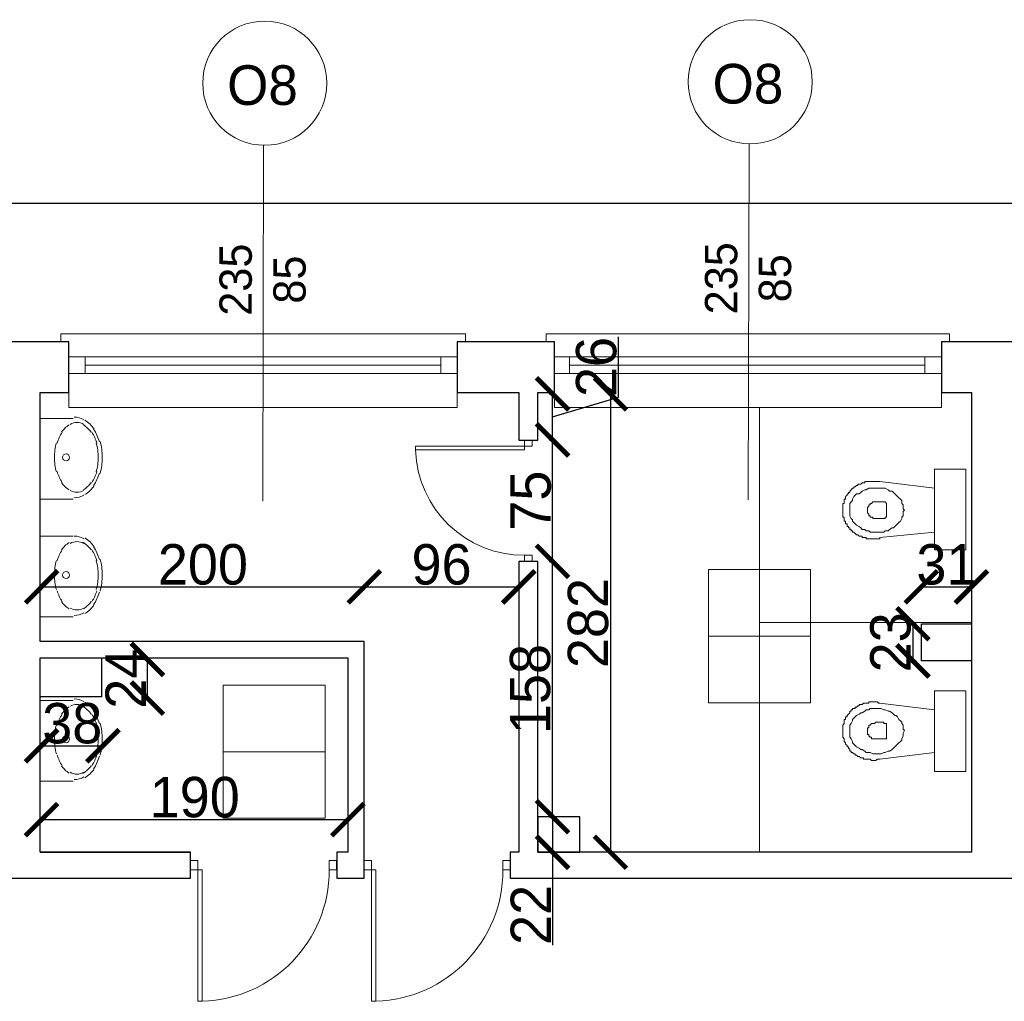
# Model space of a CAD drawing. Header units: centimetres. Extents: x -17621 to 77377, y -18613 to 66.
# Tile 118 of 173: x 32242 to 32851, y -16275 to -15667. Entities that reach past the tile are written whole.
import ezdxf

# ---------------------------------------------------------------- set-up
doc = ezdxf.new("R2010")
doc.units = ezdxf.units.CM
doc.layers.add('0-wymiarowanie rys.CAD', color=5, linetype='Continuous', lineweight=0, true_color=0x0000ff)
for name, color, linetype, lineweight in [('a_drzwi i okna', 2, 'Continuous', 0), ('a_inwentaryzacja', 141, 'Continuous', 0), ('a_wymiarowanie', 211, 'Continuous', 0), ('drzwi', 2, 'Continuous', 0), ('pomieszczenia', 191, 'Continuous', 5)]:
    doc.layers.add(name, color=color, linetype=linetype, lineweight=lineweight)
for name, color, linetype in [('PDF3_A220 ŚCIANY WEWNĘTRZNE', 7, 'Continuous'), ('PDF3_A310 STOLARKA ZEWNĘTRZNA', 7, 'Continuous'), ('PDF3_A720 MEBLE', 7, 'Continuous'), ('PDF3_WIDOKOWA', 7, 'Continuous')]:
    doc.layers.add(name, color=color, linetype=linetype)
doc.styles.add('PDF Century Gothic', font='GOTHIC.TTF')
doc.dimstyles.new('ISO-25', dxfattribs={"dimtxt": 25, "dimasz": 20, "dimexe": 0.6, "dimexo": 0.375, "dimtad": 1, "dimdec": 0, "dimtxsty": 'PDF Century Gothic', "dimblk": 'ARCHTICK', "dimcen": 2.5, "dimadec": 1, "dimazin": 0, "dimtfac": 1, "dimtdec": 0, "dimtmove": 0, "dimatfit": 3, "dimldrblk": 'ARCHTICK', "dimfxl": 2, "dimfxlon": 1, "dimarcsym": 0})

# ---------------------------------------------------------------- blocks, each defined once
blk = doc.blocks.new('_ArchTick')
at = {"color": 0, "linetype": 'ByBlock', "const_width": 0.15}
blk.add_lwpolyline([(-0.5, -0.5), (0.5, 0.5)], dxfattribs=at)
blk = doc.blocks.new('*D329')
at = {"layer": 'a_wymiarowanie', "color": 0, "lineweight": -2, "transparency": 16777216}
for p, q in [((32569.51, -16002.35), (32572.11, -16002.35)), ((32571.51, -16160.35), (32571.51, -16002.35)), ((32569.51, -16160.35), (32572.11, -16160.35))]:
    blk.add_line(p, q, dxfattribs=at)
at = {"layer": 'Defpoints', "color": 0, "transparency": 16777216}
for p in [(32562.48, -16002.35), (32571.51, -16002.35), (32562.48, -16160.35)]:
    blk.add_point(p, dxfattribs=at)
at = {"layer": 'a_wymiarowanie', "color": 0, "lineweight": -2, "transparency": 16777216, "xscale": 20, "yscale": 20, "zscale": 20}
for p, rotation in [((32571.51, -16002.35), 90), ((32571.51, -16160.35), 270)]:
    blk.add_blockref('_ArchTick', p, dxfattribs=dict(at, rotation=rotation))
at = {"layer": 'a_wymiarowanie', "color": 0, "lineweight": 0, "transparency": 16777216, "insert": (32557.76, -16081.35), "char_height": 25, "attachment_point": 5, "rotation": 90, "style": 'PDF Century Gothic'}
blk.add_mtext('158', dxfattribs=at)
blk = doc.blocks.new('*D54')
at = {"layer": 'a_wymiarowanie', "color": 0, "lineweight": -2, "transparency": 16777216}
for p, q in [((32569.51, -15927.2), (32572.11, -15927.2)), ((32571.51, -16002.35), (32571.51, -15927.2)), ((32569.51, -16002.35), (32572.11, -16002.35))]:
    blk.add_line(p, q, dxfattribs=at)
at = {"layer": 'Defpoints', "color": 0, "transparency": 16777216}
for p in [(32562.48, -15927.2), (32571.51, -15927.2), (32562.48, -16002.35)]:
    blk.add_point(p, dxfattribs=at)
at = {"layer": 'a_wymiarowanie', "color": 0, "lineweight": -2, "transparency": 16777216, "xscale": 20, "yscale": 20, "zscale": 20}
for p, rotation in [((32571.51, -15927.2), 90), ((32571.51, -16002.35), 270)]:
    blk.add_blockref('_ArchTick', p, dxfattribs=dict(at, rotation=rotation))
at = {"layer": 'a_wymiarowanie', "color": 0, "lineweight": 0, "transparency": 16777216, "insert": (32558.07, -15964.77), "char_height": 25, "attachment_point": 5, "rotation": 90, "style": 'PDF Century Gothic'}
blk.add_mtext('75', dxfattribs=at)
blk = doc.blocks.new('*D55')
at = {"layer": 'a_wymiarowanie', "color": 0, "lineweight": -2, "transparency": 16777216}
for p, q in [((32612.44, -15900.68), (32612.44, -15863.42)), ((32569.51, -15898.72), (32572.11, -15898.72)), ((32571.51, -15927.2), (32571.51, -15898.72)), ((32571.51, -15912.96), (32612.44, -15900.68)), ((32569.51, -15927.2), (32572.11, -15927.2))]:
    blk.add_line(p, q, dxfattribs=at)
at = {"layer": 'Defpoints', "color": 0, "transparency": 16777216}
for p in [(32562.48, -15898.72), (32571.51, -15898.72), (32562.48, -15927.2)]:
    blk.add_point(p, dxfattribs=at)
at = {"layer": 'a_wymiarowanie', "color": 0, "lineweight": -2, "transparency": 16777216, "xscale": 20, "yscale": 20, "zscale": 20}
for p, rotation in [((32571.51, -15898.72), 90), ((32571.51, -15927.2), 270)]:
    blk.add_blockref('_ArchTick', p, dxfattribs=dict(at, rotation=rotation))
at = {"layer": 'a_wymiarowanie', "color": 0, "lineweight": 0, "transparency": 16777216, "insert": (32598.68, -15882.05), "char_height": 25, "attachment_point": 5, "rotation": 90, "style": 'PDF Century Gothic'}
blk.add_mtext('26', dxfattribs=at)
blk = doc.blocks.new('*D330')
at = {"layer": 'a_wymiarowanie', "color": 0, "lineweight": -2, "transparency": 16777216}
for p, q in [((32573.51, -16160.35), (32570.91, -16160.35)), ((32571.51, -16160.35), (32571.51, -16182.35)), ((32573.51, -16182.35), (32570.91, -16182.35)), ((32571.51, -16182.35), (32571.51, -16239.87))]:
    blk.add_line(p, q, dxfattribs=at)
at = {"layer": 'Defpoints', "color": 0, "transparency": 16777216}
for p in [(32588.48, -16160.35), (32571.51, -16182.35), (32588.48, -16182.35)]:
    blk.add_point(p, dxfattribs=at)
at = {"layer": 'a_wymiarowanie', "color": 0, "lineweight": -2, "transparency": 16777216, "xscale": 20, "yscale": 20, "zscale": 20}
for p, rotation in [((32571.51, -16160.35), 90), ((32571.51, -16182.35), 270)]:
    blk.add_blockref('_ArchTick', p, dxfattribs=dict(at, rotation=rotation))
at = {"layer": 'a_wymiarowanie', "color": 0, "lineweight": 0, "transparency": 16777216, "insert": (32558.07, -16221.11), "char_height": 25, "attachment_point": 5, "rotation": 90, "style": 'PDF Century Gothic'}
blk.add_mtext('22', dxfattribs=at)
blk = doc.blocks.new('*D331')
at = {"layer": 'a_wymiarowanie', "color": 0, "lineweight": -2, "transparency": 16777216}
for p, q in [((32796.62, -16040.96), (32794.02, -16040.96)), ((32794.62, -16040.96), (32794.62, -16063.96)), ((32796.62, -16063.96), (32794.02, -16063.96))]:
    blk.add_line(p, q, dxfattribs=at)
at = {"layer": 'Defpoints', "color": 0, "transparency": 16777216}
for p in [(32799.87, -16040.96), (32794.62, -16063.96), (32799.87, -16063.96)]:
    blk.add_point(p, dxfattribs=at)
at = {"layer": 'a_wymiarowanie', "color": 0, "lineweight": -2, "transparency": 16777216, "xscale": 20, "yscale": 20, "zscale": 20}
for p, rotation in [((32794.62, -16040.96), 90), ((32794.62, -16063.96), 270)]:
    blk.add_blockref('_ArchTick', p, dxfattribs=dict(at, rotation=rotation))
at = {"layer": 'a_wymiarowanie', "color": 0, "lineweight": 0, "transparency": 16777216, "insert": (32780.86, -16052.46), "char_height": 25, "attachment_point": 5, "rotation": 90, "style": 'PDF Century Gothic'}
blk.add_mtext('23', dxfattribs=at)
blk = doc.blocks.new('*D56')
at = {"layer": 'a_wymiarowanie', "color": 0, "lineweight": -2, "transparency": 16777216}
for p, q in [((32609.34, -15898.72), (32606.74, -15898.72)), ((32607.34, -15898.72), (32607.34, -16182.35)), ((32609.34, -16182.35), (32606.74, -16182.35))]:
    blk.add_line(p, q, dxfattribs=at)
at = {"layer": 'Defpoints', "color": 0, "transparency": 16777216}
for p in [(32830.87, -15898.72), (32607.34, -16182.35), (32830.87, -16182.35)]:
    blk.add_point(p, dxfattribs=at)
at = {"layer": 'a_wymiarowanie', "color": 0, "lineweight": -2, "transparency": 16777216, "xscale": 20, "yscale": 20, "zscale": 20}
for p, rotation in [((32607.34, -15898.72), 90), ((32607.34, -16182.35), 270)]:
    blk.add_blockref('_ArchTick', p, dxfattribs=dict(at, rotation=rotation))
at = {"layer": 'a_wymiarowanie', "color": 0, "lineweight": 0, "transparency": 16777216, "insert": (32593.59, -16040.53), "char_height": 25, "attachment_point": 5, "rotation": 90, "style": 'PDF Century Gothic'}
blk.add_mtext('282', dxfattribs=at)
blk = doc.blocks.new('*D57')
at = {"layer": 'a_wymiarowanie', "color": 0, "lineweight": -2, "transparency": 16777216}
for p, q in [((32255.14, -16164.14), (32255.14, -16161.54)), ((32255.14, -16162.14), (32444.79, -16162.14)), ((32444.79, -16164.14), (32444.79, -16161.54))]:
    blk.add_line(p, q, dxfattribs=at)
at = {"layer": 'Defpoints', "color": 0, "transparency": 16777216}
for p in [(32444.79, -16162.14), (32255.14, -16182.35), (32444.79, -16182.35)]:
    blk.add_point(p, dxfattribs=at)
at = {"layer": 'a_wymiarowanie', "color": 0, "lineweight": -2, "transparency": 16777216, "xscale": 20, "yscale": 20, "zscale": 20, "rotation": 180}
blk.add_blockref('_ArchTick', (32255.14, -16162.14), dxfattribs=at)
at = {"layer": 'a_wymiarowanie', "color": 0, "lineweight": -2, "transparency": 16777216, "xscale": 20, "yscale": 20, "zscale": 20}
blk.add_blockref('_ArchTick', (32444.79, -16162.14), dxfattribs=at)
at = {"layer": 'a_wymiarowanie', "color": 0, "lineweight": 0, "transparency": 16777216, "insert": (32349.96, -16148.38), "char_height": 25, "attachment_point": 5, "style": 'PDF Century Gothic'}
blk.add_mtext('190', dxfattribs=at)
blk = doc.blocks.new('*D58')
at = {"layer": 'a_wymiarowanie', "color": 0, "lineweight": -2, "transparency": 16777216}
for p, q in [((32255.14, -16020.11), (32255.14, -16017.51)), ((32255.14, -16018.11), (32454.95, -16018.11)), ((32454.95, -16020.11), (32454.95, -16017.51))]:
    blk.add_line(p, q, dxfattribs=at)
at = {"layer": 'Defpoints', "color": 0, "transparency": 16777216}
for p in [(32454.95, -16018.11), (32255.14, -16052.81), (32454.95, -16052.81)]:
    blk.add_point(p, dxfattribs=at)
at = {"layer": 'a_wymiarowanie', "color": 0, "lineweight": -2, "transparency": 16777216, "xscale": 20, "yscale": 20, "zscale": 20, "rotation": 180}
blk.add_blockref('_ArchTick', (32255.14, -16018.11), dxfattribs=at)
at = {"layer": 'a_wymiarowanie', "color": 0, "lineweight": -2, "transparency": 16777216, "xscale": 20, "yscale": 20, "zscale": 20}
blk.add_blockref('_ArchTick', (32454.95, -16018.11), dxfattribs=at)
at = {"layer": 'a_wymiarowanie', "color": 0, "lineweight": 0, "transparency": 16777216, "insert": (32355.04, -16004.36), "char_height": 25, "attachment_point": 5, "style": 'PDF Century Gothic'}
blk.add_mtext('200', dxfattribs=at)
blk = doc.blocks.new('*D59')
at = {"layer": 'a_wymiarowanie', "color": 0, "lineweight": -2, "transparency": 16777216}
for p, q in [((32454.95, -16020.11), (32454.95, -16017.51)), ((32454.95, -16018.11), (32550.62, -16018.11)), ((32550.62, -16018.11), (32550.62, -16017.51))]:
    blk.add_line(p, q, dxfattribs=at)
at = {"layer": 'Defpoints', "color": 0, "transparency": 16777216}
for p in [(32550.62, -16018.11), (32550.62, -16018.11), (32454.95, -16052.81)]:
    blk.add_point(p, dxfattribs=at)
at = {"layer": 'a_wymiarowanie', "color": 0, "lineweight": -2, "transparency": 16777216, "xscale": 20, "yscale": 20, "zscale": 20, "rotation": 180}
blk.add_blockref('_ArchTick', (32454.95, -16018.11), dxfattribs=at)
at = {"layer": 'a_wymiarowanie', "color": 0, "lineweight": -2, "transparency": 16777216, "xscale": 20, "yscale": 20, "zscale": 20}
blk.add_blockref('_ArchTick', (32550.62, -16018.11), dxfattribs=at)
at = {"layer": 'a_wymiarowanie', "color": 0, "lineweight": 0, "transparency": 16777216, "insert": (32502.79, -16004.36), "char_height": 25, "attachment_point": 5, "style": 'PDF Century Gothic'}
blk.add_mtext('96', dxfattribs=at)
blk = doc.blocks.new('*D332')
at = {"layer": 'a_wymiarowanie', "color": 0, "lineweight": -2, "transparency": 16777216}
for p, q in [((32799.87, -16020.11), (32799.87, -16017.51)), ((32799.87, -16018.11), (32830.87, -16018.11)), ((32830.87, -16020.11), (32830.87, -16017.51))]:
    blk.add_line(p, q, dxfattribs=at)
at = {"layer": 'Defpoints', "color": 0, "transparency": 16777216}
for p in [(32830.87, -16018.11), (32799.87, -16063.96), (32830.87, -16063.96)]:
    blk.add_point(p, dxfattribs=at)
at = {"layer": 'a_wymiarowanie', "color": 0, "lineweight": -2, "transparency": 16777216, "xscale": 20, "yscale": 20, "zscale": 20, "rotation": 180}
blk.add_blockref('_ArchTick', (32799.87, -16018.11), dxfattribs=at)
at = {"layer": 'a_wymiarowanie', "color": 0, "lineweight": -2, "transparency": 16777216, "xscale": 20, "yscale": 20, "zscale": 20}
blk.add_blockref('_ArchTick', (32830.87, -16018.11), dxfattribs=at)
at = {"layer": 'a_wymiarowanie', "color": 0, "lineweight": 0, "transparency": 16777216, "insert": (32815.37, -16004.36), "char_height": 25, "attachment_point": 5, "style": 'PDF Century Gothic'}
blk.add_mtext('31', dxfattribs=at)
blk = doc.blocks.new('*D60')
at = {"layer": 'a_wymiarowanie', "color": 0, "lineweight": -2, "transparency": 16777216}
for p, q in [((32255.14, -16114.42), (32255.14, -16117.02)), ((32255.14, -16116.42), (32293.14, -16116.42)), ((32293.14, -16114.42), (32293.14, -16117.02))]:
    blk.add_line(p, q, dxfattribs=at)
at = {"layer": 'Defpoints', "color": 0, "transparency": 16777216}
for p in [(32255.14, -16086.97), (32293.14, -16086.97), (32293.14, -16116.42)]:
    blk.add_point(p, dxfattribs=at)
at = {"layer": 'a_wymiarowanie', "color": 0, "lineweight": -2, "transparency": 16777216, "xscale": 20, "yscale": 20, "zscale": 20, "rotation": 180}
blk.add_blockref('_ArchTick', (32255.14, -16116.42), dxfattribs=at)
at = {"layer": 'a_wymiarowanie', "color": 0, "lineweight": -2, "transparency": 16777216, "xscale": 20, "yscale": 20, "zscale": 20}
blk.add_blockref('_ArchTick', (32293.14, -16116.42), dxfattribs=at)
at = {"layer": 'a_wymiarowanie', "color": 0, "lineweight": 0, "transparency": 16777216, "insert": (32274.14, -16102.66), "char_height": 25, "attachment_point": 5, "style": 'PDF Century Gothic'}
blk.add_mtext('38', dxfattribs=at)
blk = doc.blocks.new('*D61')
at = {"layer": 'a_wymiarowanie', "color": 0, "lineweight": -2, "transparency": 16777216}
for p, q in [((32318.64, -16062.97), (32321.24, -16062.97)), ((32320.64, -16086.97), (32320.64, -16062.97)), ((32318.64, -16086.97), (32321.24, -16086.97))]:
    blk.add_line(p, q, dxfattribs=at)
at = {"layer": 'Defpoints', "color": 0, "transparency": 16777216}
for p in [(32309.41, -16062.97), (32320.64, -16062.97), (32309.41, -16086.97)]:
    blk.add_point(p, dxfattribs=at)
at = {"layer": 'a_wymiarowanie', "color": 0, "lineweight": -2, "transparency": 16777216, "xscale": 20, "yscale": 20, "zscale": 20}
for p, rotation in [((32320.64, -16062.97), 90), ((32320.64, -16086.97), 270)]:
    blk.add_blockref('_ArchTick', p, dxfattribs=dict(at, rotation=rotation))
at = {"layer": 'a_wymiarowanie', "color": 0, "lineweight": 0, "transparency": 16777216, "insert": (32307.2, -16074.97), "char_height": 25, "attachment_point": 5, "rotation": 90, "style": 'PDF Century Gothic'}
blk.add_mtext('24', dxfattribs=at)
blk = doc.blocks.new('*D1082')
at = {"layer": '0-wymiarowanie rys.CAD', "color": 0, "linetype": 'Continuous', "lineweight": -2, "transparency": 16777216}
for p, q in [((28917.6, -15782.93), (28917.6, -15780.33)), ((33760.5, -15780.93), (28917.6, -15780.93)), ((33760.5, -15782.93), (33760.5, -15780.33))]:
    blk.add_line(p, q, dxfattribs=at)
at = {"layer": 'Defpoints', "color": 0, "linetype": 'Continuous', "transparency": 16777216}
for p in [(28917.6, -15780.93), (28917.6, -15866.54), (33760.5, -15866.54)]:
    blk.add_point(p, dxfattribs=at)
at = {"layer": '0-wymiarowanie rys.CAD', "color": 0, "linetype": 'Continuous', "lineweight": -2, "transparency": 16777216, "xscale": 20, "yscale": 20, "zscale": 20, "rotation": 180}
blk.add_blockref('_ArchTick', (28917.6, -15780.93), dxfattribs=at)
at = {"layer": '0-wymiarowanie rys.CAD', "color": 0, "linetype": 'Continuous', "lineweight": -2, "transparency": 16777216, "xscale": 20, "yscale": 20, "zscale": 20}
blk.add_blockref('_ArchTick', (33760.5, -15780.93), dxfattribs=at)
at = {"layer": '0-wymiarowanie rys.CAD', "color": 0, "linetype": 'Continuous', "transparency": 16777216, "insert": (31339.05, -15767.18), "char_height": 25, "attachment_point": 5, "style": 'PDF Century Gothic'}
blk.add_mtext('4843', dxfattribs=at)

msp = doc.modelspace()

# ---------------------------------------------------------------- linework, layer by layer
at = {"layer": 'a_drzwi i okna'}
for p, q in [((32392.59, -15744.85), (32392.04, -15965.03)), ((32693.15, -15744.01), (32692.6, -15964.18))]:
    msp.add_line(p, q, dxfattribs=at)
for centre in [(32693.88, -15705.58), (32393.32, -15706.43)]:
    msp.add_circle(centre, 38.43, dxfattribs=at)
at = {"layer": 'a_inwentaryzacja', "lineweight": 25}
msp.add_lwpolyline([(32134.91, -16198.44), (32347.42, -16198.44), (32347.42, -16182.35), (32254.29, -16182.35), (32254.29, -16062.12), (32444.79, -16062.12), (32444.79, -16182.35), (32438.02, -16182.35), (32438.02, -16198.44), (32454.95, -16198.44), (32454.95, -16051.96), (32254.29, -16051.96), (32254.29, -15897.87), (32272.07, -15897.87), (32272.07, -15866.54), (32211.96, -15866.54)], dxfattribs=at)
for points in [[(32562.48, -15927.31), (32562.48, -15897.87), (32572.64, -15897.87), (32572.64, -15866.54), (32512.52, -15866.54), (32512.52, -15897.87), (32550.62, -15897.87), (32550.62, -15927.31)], [(32545.31, -16198.44), (33344.79, -16198.44), (33344.79, -16175.35), (32860.5, -16175.35), (32860.5, -15897.87), (33172.07, -15897.87), (33172.07, -15866.54), (32812.24, -15866.54), (32812.24, -15897.87), (32830.87, -15897.87), (32830.87, -16182.35), (32562.48, -16182.35), (32562.48, -16002.35), (32550.62, -16002.35), (32550.62, -16182.35), (32545.31, -16182.35)], [(32830.87, -16040.96), (32830.87, -16063.96), (32799.87, -16063.96), (32799.87, -16040.96)], [(32254.29, -16062.12), (32292.29, -16062.12), (32292.29, -16086.12), (32254.29, -16086.12)], [(32562.48, -16182.35), (32588.48, -16182.35), (32588.48, -16160.35), (32562.48, -16160.35)]]:
    msp.add_lwpolyline(points, close=True, dxfattribs=at)
at = {"layer": 'drzwi'}
for points in [[(32554.17, -15931.06), (32554.17, -15927.31), (32558.93, -15927.31), (32558.93, -15931.06), (32554.17, -15931.06), (32554.17, -15933.31), (32486.67, -15933.31), (32486.63, -15931.06), (32554.17, -15931.06)], [(32351.94, -16193.26), (32347.42, -16193.26), (32347.42, -16187.53), (32351.94, -16187.53), (32351.94, -16193.26), (32354.65, -16193.26), (32354.65, -16274.53), (32351.94, -16274.58), (32351.94, -16193.26)], [(32459.47, -16193.26), (32454.95, -16193.26), (32454.95, -16187.53), (32459.47, -16187.53), (32459.47, -16193.26), (32462.18, -16193.26), (32462.18, -16274.53), (32459.47, -16274.58), (32459.47, -16193.26)]]:
    msp.add_lwpolyline(points, dxfattribs=at)
for points in [[(32554.17, -15998.6), (32554.17, -16002.35), (32558.93, -16002.35), (32558.93, -15998.6)], [(32433.26, -16193.26), (32437.78, -16193.26), (32437.78, -16187.53), (32433.26, -16187.53)], [(32540.79, -16193.26), (32545.31, -16193.26), (32545.31, -16187.53), (32540.79, -16187.53)]]:
    msp.add_lwpolyline(points, close=True, dxfattribs=at)
for centre, radius, start, end in [((32554.05, -15931.15), 67.45, 181.8363, 270.10555), ((32352.05, -16193.41), 81.21, 271.8363, 0.10555), ((32459.58, -16193.41), 81.21, 271.8363, 0.10555)]:
    msp.add_arc(centre, radius, start, end, dxfattribs=at)
at = {"layer": 'PDF3_A220 ŚCIANY WEWNĘTRZNE', "lineweight": 25}
msp.add_lwpolyline([(32254.29, -16182.35), (32347.42, -16182.35)], dxfattribs=at)
at = {"layer": 'PDF3_A310 STOLARKA ZEWNĘTRZNA', "lineweight": 5}
for points in [[(32512.52, -15907.18), (32512.52, -15866.54), (32517.6, -15866.54), (32517.6, -15861.46), (32272.07, -15861.46), (32266.99, -15861.46), (32266.99, -15866.54), (32272.07, -15866.54), (32272.07, -15907.18)], [(32812.24, -15907.18), (32812.24, -15866.54), (32817.32, -15866.54), (32817.32, -15861.46), (32572.64, -15861.46), (32567.56, -15861.46), (32567.56, -15866.54), (32572.64, -15866.54), (32572.64, -15907.18)], [(32512.52, -15886.02), (32502.36, -15886.02), (32282.23, -15886.02), (32272.07, -15886.02), (32272.07, -15875.86), (32282.23, -15875.86), (32502.36, -15875.86), (32512.52, -15875.86)], [(32812.24, -15886.02), (32802.08, -15886.02), (32581.95, -15886.02), (32572.64, -15886.02), (32572.64, -15875.86), (32581.95, -15875.86), (32802.08, -15875.86), (32812.24, -15875.86)]]:
    msp.add_lwpolyline(points, close=True, dxfattribs=at)
for points in [[(32282.23, -15875.86), (32282.23, -15886.02)], [(32502.36, -15875.86), (32502.36, -15886.02)], [(32581.95, -15875.86), (32581.95, -15886.02)], [(32802.08, -15875.86), (32802.08, -15886.02)], [(32502.36, -15880.94), (32282.23, -15880.94)], [(32802.08, -15880.94), (32581.95, -15880.94)]]:
    msp.add_lwpolyline(points, dxfattribs=at)
at = {"layer": 'PDF3_A720 MEBLE', "lineweight": 0}
for points in [[(32274.61, -15963.91), (32254.29, -15963.91), (32254.29, -15913.96), (32274.61, -15913.96)], [(32274.61, -15986.77), (32254.29, -15986.77), (32254.29, -16036.72), (32274.61, -16036.72)], [(32274.61, -16088.37), (32254.29, -16088.37), (32254.29, -16138.32), (32274.61, -16138.32)]]:
    msp.add_lwpolyline(points, dxfattribs=at)
for points in [[(32281.28, -15917.6, 0.138478), (32277.07, -15916.41, 0.138478), (32272.86, -15917.6)], [(32264.33, -15929, 0.068272), (32263.1, -15938.01, 0.068272), (32264.34, -15947.01)], [(32288.96, -15947, 0.068248), (32290.19, -15938, 0.068272), (32288.96, -15928.99)], [(32291.37, -15947.91, 0.068248), (32292.73, -15938, 0.068273), (32291.37, -15928.08)], [(32272.86, -15958.41, 0.138479), (32277.07, -15959.59, 0.138478), (32281.28, -15958.41)], [(32281.28, -15991.26, 0.138478), (32277.07, -15990.08, 0.138478), (32272.86, -15991.26)], [(32264.33, -16001.82, 0.068248), (32263.1, -16010.82, 0.068272), (32264.34, -16019.83)], [(32288.96, -16019.82, 0.068272), (32290.19, -16010.82, 0.068272), (32288.96, -16001.81)], [(32291.37, -16020.73, 0.068273), (32292.73, -16010.82, 0.068273), (32291.37, -16000.9)], [(32272.86, -16031.22, 0.138478), (32277.07, -16032.41, 0.138478), (32281.28, -16031.22)], [(32281.28, -16092.02, 0.138478), (32277.07, -16090.83, 0.138478), (32272.86, -16092.02)], [(32264.33, -16103.42, 0.068248), (32263.1, -16112.43, 0.068272), (32264.34, -16121.43)], [(32288.96, -16121.43, 0.068272), (32290.19, -16112.42, 0.068272), (32288.96, -16103.41)], [(32291.37, -16122.34, 0.068273), (32292.73, -16112.42, 0.068273), (32291.37, -16102.5)], [(32272.86, -16132.83, 0.138478), (32277.07, -16134.01, 0.138478), (32281.28, -16132.83)]]:
    msp.add_lwpolyline(points, format="xyb", dxfattribs=at)
for points in [[(32808.01, -15995.24), (32808.01, -15945.28), (32827.48, -15945.28), (32827.48, -15995.24)], [(32808.01, -15957.14), (32774.14, -15952.9), (32773.29, -15952.9), (32772.45, -15952.9), (32771.6, -15952.9), (32770.75, -15952.9), (32769.91, -15952.9), (32769.06, -15952.9), (32768.21, -15952.9), (32767.37, -15952.9), (32766.52, -15952.9), (32765.67, -15952.9), (32764.83, -15952.9), (32764.83, -15953.75), (32763.98, -15953.75), (32763.13, -15953.75), (32762.29, -15954.6), (32761.44, -15954.6), (32760.59, -15954.6), (32760.59, -15955.44), (32759.75, -15955.44), (32758.9, -15956.29), (32758.05, -15956.29), (32758.05, -15957.14), (32757.21, -15957.14), (32756.36, -15957.98), (32755.51, -15958.83), (32755.51, -15959.68), (32754.67, -15959.68), (32754.67, -15960.52), (32753.82, -15960.52), (32753.82, -15961.37), (32752.98, -15962.22), (32752.98, -15963.06), (32752.98, -15963.91), (32752.13, -15963.91), (32752.13, -15964.76), (32752.13, -15965.6), (32752.13, -15966.45), (32751.28, -15966.45), (32751.28, -15967.3), (32751.28, -15968.14), (32751.28, -15968.99), (32751.28, -15969.84), (32751.28, -15970.68), (32751.28, -15971.53), (32751.28, -15972.38), (32751.28, -15973.22), (32751.28, -15974.07), (32751.28, -15974.92), (32752.13, -15974.92), (32752.13, -15975.76), (32752.13, -15976.61), (32752.13, -15977.46), (32752.98, -15977.46), (32752.98, -15978.3), (32752.98, -15979.15), (32753.82, -15979.15), (32753.82, -15980), (32753.82, -15980.84), (32754.67, -15980.84), (32754.67, -15981.69), (32755.51, -15981.69), (32755.51, -15982.54), (32756.36, -15982.54), (32756.36, -15983.38), (32757.21, -15983.38), (32757.21, -15984.23), (32758.05, -15984.23), (32758.9, -15985.08), (32759.75, -15985.92), (32760.59, -15985.92), (32761.44, -15986.77), (32762.29, -15986.77), (32763.13, -15986.77), (32763.13, -15987.62), (32763.98, -15987.62), (32764.83, -15987.62), (32765.67, -15987.62), (32765.67, -15988.46), (32766.52, -15988.46), (32767.37, -15988.46), (32768.21, -15988.46), (32769.06, -15988.46), (32769.91, -15988.46), (32770.75, -15988.46), (32771.6, -15988.46), (32772.45, -15988.46), (32773.29, -15988.46), (32774.14, -15988.46), (32774.14, -15987.62), (32808.01, -15984.23)], [(32789.38, -15970.68), (32788.53, -15971.53), (32788.53, -15973.22), (32788.53, -15974.07), (32787.69, -15974.92), (32787.69, -15975.76), (32786.84, -15977.46), (32785.99, -15978.3), (32785.15, -15979.15), (32784.3, -15980), (32783.45, -15980.84), (32782.61, -15981.69), (32781.76, -15981.69), (32780.07, -15982.54), (32779.22, -15983.38), (32777.53, -15983.38), (32776.68, -15984.23), (32774.99, -15984.23), (32774.14, -15984.23), (32772.45, -15984.23), (32770.75, -15984.23), (32769.91, -15984.23), (32768.21, -15984.23), (32767.37, -15983.38), (32765.67, -15983.38), (32764.83, -15982.54), (32763.13, -15982.54), (32762.29, -15981.69), (32761.44, -15980.84), (32759.75, -15980), (32758.9, -15979.15), (32758.05, -15978.3), (32757.21, -15977.46), (32757.21, -15976.61), (32756.36, -15975.76), (32755.51, -15974.07), (32755.51, -15973.22), (32755.51, -15972.38), (32755.51, -15971.53), (32755.51, -15969.84), (32755.51, -15968.99), (32755.51, -15968.14), (32755.51, -15966.45), (32756.36, -15965.6), (32757.21, -15964.76), (32757.21, -15963.91), (32758.05, -15962.22), (32758.9, -15961.37), (32759.75, -15960.52), (32761.44, -15960.52), (32762.29, -15959.68), (32763.13, -15958.83), (32764.83, -15957.98), (32765.67, -15957.98), (32767.37, -15957.14), (32768.21, -15957.14), (32769.91, -15957.14), (32770.75, -15957.14), (32772.45, -15957.14), (32774.14, -15957.14), (32774.99, -15957.14), (32776.68, -15957.14), (32777.53, -15957.14), (32779.22, -15957.98), (32780.07, -15958.83), (32781.76, -15958.83), (32782.61, -15959.68), (32783.45, -15960.52), (32784.3, -15961.37), (32785.15, -15962.22), (32785.99, -15963.06), (32786.84, -15963.91), (32787.69, -15964.76), (32787.69, -15966.45), (32788.53, -15967.3), (32788.53, -15968.14), (32788.53, -15969.84)], [(32778.37, -15970.68), (32778.37, -15973.22), (32778.37, -15974.07), (32778.37, -15974.92), (32777.53, -15974.92), (32777.53, -15975.76), (32776.68, -15975.76), (32771.6, -15975.76), (32770.75, -15975.76), (32769.91, -15975.76), (32769.91, -15974.92), (32769.06, -15974.92), (32768.21, -15974.92), (32768.21, -15974.07), (32767.37, -15974.07), (32767.37, -15973.22), (32766.52, -15972.38), (32766.52, -15971.53), (32766.52, -15970.68), (32766.52, -15969.84), (32766.52, -15968.99), (32767.37, -15968.14), (32767.37, -15967.3), (32768.21, -15967.3), (32768.21, -15966.45), (32769.06, -15966.45), (32769.91, -15965.6), (32770.75, -15965.6), (32771.6, -15965.6), (32776.68, -15965.6), (32777.53, -15965.6), (32778.37, -15966.45), (32778.37, -15967.3)], [(32808.01, -16082.44), (32808.01, -16132.4), (32827.48, -16132.4), (32827.48, -16082.44)], [(32808.01, -16120.54), (32774.14, -16124.78), (32773.29, -16124.78), (32772.45, -16124.78), (32771.6, -16125.62), (32770.75, -16125.62), (32769.91, -16125.62), (32769.06, -16125.62), (32768.21, -16124.78), (32767.37, -16124.78), (32766.52, -16124.78), (32765.67, -16124.78), (32764.83, -16124.78), (32763.98, -16124.78), (32763.98, -16123.93), (32763.13, -16123.93), (32762.29, -16123.93), (32761.44, -16123.08), (32760.59, -16123.08), (32759.75, -16122.24), (32758.9, -16122.24), (32758.9, -16121.39), (32758.05, -16121.39), (32757.21, -16120.54), (32756.36, -16120.54), (32756.36, -16119.7), (32755.51, -16119.7), (32755.51, -16118.85), (32754.67, -16118), (32754.67, -16117.16), (32753.82, -16117.16), (32753.82, -16116.31), (32752.98, -16115.46), (32752.98, -16114.62), (32752.13, -16113.77), (32752.13, -16112.92), (32752.13, -16112.08), (32751.28, -16111.23), (32751.28, -16110.38), (32751.28, -16109.54), (32751.28, -16108.69), (32751.28, -16107.84), (32751.28, -16107), (32751.28, -16106.15), (32751.28, -16105.3), (32751.28, -16104.46), (32751.28, -16103.61), (32752.13, -16102.76), (32752.13, -16101.92), (32752.13, -16101.07), (32752.13, -16100.22), (32752.98, -16100.22), (32752.98, -16099.38), (32752.98, -16098.53), (32753.82, -16098.53), (32753.82, -16097.68), (32754.67, -16096.84), (32755.51, -16095.99), (32755.51, -16095.14), (32756.36, -16095.14), (32756.36, -16094.3), (32757.21, -16094.3), (32757.21, -16093.45), (32758.05, -16093.45), (32758.9, -16093.45), (32758.9, -16092.6), (32759.75, -16092.6), (32760.59, -16091.76), (32761.44, -16091.76), (32761.44, -16090.91), (32762.29, -16090.91), (32763.13, -16090.91), (32763.98, -16090.06), (32764.83, -16090.06), (32765.67, -16090.06), (32766.52, -16090.06), (32767.37, -16090.06), (32767.37, -16089.22), (32768.21, -16089.22), (32769.06, -16089.22), (32769.91, -16089.22), (32770.75, -16089.22), (32771.6, -16089.22), (32772.45, -16089.22), (32773.29, -16090.06), (32774.14, -16090.06), (32808.01, -16094.3)], [(32789.38, -16107), (32788.53, -16106.15), (32788.53, -16105.3), (32788.53, -16103.61), (32787.69, -16102.76), (32787.69, -16101.92), (32786.84, -16101.07), (32785.99, -16100.22), (32785.15, -16098.53), (32784.3, -16097.68), (32783.45, -16097.68), (32782.61, -16096.84), (32781.76, -16095.99), (32780.07, -16095.14), (32779.22, -16095.14), (32777.53, -16094.3), (32776.68, -16094.3), (32774.99, -16093.45), (32774.14, -16093.45), (32772.45, -16093.45), (32770.75, -16093.45), (32769.91, -16093.45), (32768.21, -16093.45), (32767.37, -16094.3), (32765.67, -16094.3), (32764.83, -16095.14), (32763.13, -16095.99), (32762.29, -16095.99), (32761.44, -16096.84), (32759.75, -16097.68), (32758.9, -16098.53), (32758.05, -16099.38), (32757.21, -16100.22), (32757.21, -16101.07), (32756.36, -16102.76), (32755.51, -16103.61), (32755.51, -16104.46), (32755.51, -16105.3), (32755.51, -16107), (32755.51, -16107.84), (32755.51, -16108.69), (32755.51, -16110.38), (32755.51, -16111.23), (32756.36, -16112.08), (32757.21, -16113.77), (32757.21, -16114.62), (32758.05, -16115.46), (32758.9, -16116.31), (32759.75, -16117.16), (32761.44, -16118), (32762.29, -16118.85), (32763.13, -16118.85), (32764.83, -16119.7), (32765.67, -16120.54), (32767.37, -16120.54), (32768.21, -16120.54), (32769.91, -16121.39), (32770.75, -16121.39), (32772.45, -16121.39), (32774.14, -16121.39), (32774.99, -16121.39), (32776.68, -16120.54), (32777.53, -16120.54), (32779.22, -16119.7), (32780.07, -16119.7), (32781.76, -16118.85), (32782.61, -16118), (32783.45, -16117.16), (32784.3, -16116.31), (32785.15, -16115.46), (32785.99, -16114.62), (32786.84, -16113.77), (32787.69, -16112.92), (32787.69, -16112.08), (32788.53, -16110.38), (32788.53, -16109.54), (32788.53, -16108.69)], [(32778.37, -16107), (32778.37, -16104.46), (32778.37, -16103.61), (32778.37, -16102.76), (32777.53, -16102.76), (32776.68, -16102.76), (32776.68, -16101.92), (32771.6, -16101.92), (32770.75, -16102.76), (32769.91, -16102.76), (32769.06, -16102.76), (32768.21, -16103.61), (32767.37, -16103.61), (32767.37, -16104.46), (32767.37, -16105.3), (32766.52, -16105.3), (32766.52, -16106.15), (32766.52, -16107), (32766.52, -16107.84), (32766.52, -16108.69), (32766.52, -16109.54), (32767.37, -16109.54), (32767.37, -16110.38), (32768.21, -16111.23), (32769.06, -16111.23), (32769.06, -16112.08), (32769.91, -16112.08), (32770.75, -16112.08), (32771.6, -16112.08), (32776.68, -16112.08), (32777.53, -16112.08), (32778.37, -16112.08), (32778.37, -16111.23), (32778.37, -16110.38)]]:
    msp.add_lwpolyline(points, close=True, dxfattribs=at)
for centre in [(32270.3, -15938), (32270.3, -16010.82), (32270.3, -16112.42)]:
    msp.add_circle(centre, 2.12, dxfattribs=at)
for centre, radius, start, end in [((32275.38, -15924.46), 11.43, 58.47113, 90.00723), ((32271.99, -15931.23), 19.05, 34.02653, 58.47104), ((32287.23, -15935.46), 23.28, 145.98814, 164.38471), ((32280.46, -15931.23), 15.66, 121.5434, 145.98822), ((32272.84, -15931.23), 15.66, 34.02635, 58.47117), ((32266.91, -15935.46), 23.28, 15.62986, 34.02643), ((32265.22, -15935.46), 26.67, 15.62978, 34.02651), ((32287.23, -15940.54), 23.28, 195.62986, 214.02643), ((32266.91, -15940.54), 23.28, 325.99357, 344.3902), ((32265.22, -15940.54), 26.67, 325.99369, 344.39012), ((32280.46, -15944.78), 15.66, 214.02635, 238.47117), ((32272.84, -15944.78), 15.66, 301.549, 325.99359), ((32271.99, -15944.78), 19.05, 301.54903, 325.99362), ((32275.38, -15951.55), 11.43, 270.01278, 301.54899), ((32275.38, -15998.12), 11.43, 58.47113, 90.00723), ((32271.99, -16004.05), 19.05, 34.02653, 58.47104), ((32287.23, -16008.28), 23.28, 145.99357, 164.3902), ((32280.46, -16004.05), 15.66, 121.549, 145.99359), ((32272.84, -16004.05), 15.66, 34.02635, 58.47117), ((32266.91, -16008.28), 23.28, 15.62986, 34.02643), ((32265.22, -16008.28), 26.67, 15.62978, 34.02651), ((32287.23, -16014.21), 23.28, 195.62986, 214.02643), ((32266.91, -16014.21), 23.28, 325.98814, 344.38471), ((32265.22, -16014.21), 26.67, 325.98806, 344.38479), ((32280.46, -16018.44), 15.66, 214.02635, 238.47117), ((32272.84, -16018.44), 15.66, 301.5434, 325.98822), ((32271.99, -16018.44), 19.05, 301.54354, 325.98804), ((32275.38, -16024.37), 11.43, 270.00734, 301.54344), ((32275.38, -16098.88), 11.43, 58.47113, 90.00723), ((32280.46, -16105.65), 15.66, 121.549, 145.99359), ((32272.84, -16105.65), 15.66, 34.02635, 58.47117), ((32271.99, -16105.65), 19.05, 34.02653, 58.47104), ((32287.23, -16109.88), 23.28, 145.99357, 164.3902), ((32266.91, -16109.88), 23.28, 15.62986, 34.02643), ((32265.22, -16109.88), 26.67, 15.62978, 34.02651), ((32287.23, -16115.81), 23.28, 195.62986, 214.02643), ((32266.91, -16115.81), 23.28, 325.98814, 344.38471), ((32265.22, -16115.81), 26.67, 325.98806, 344.38479), ((32280.46, -16120.04), 15.66, 214.02635, 238.47117), ((32272.84, -16120.04), 15.66, 301.5434, 325.98822), ((32275.38, -16125.97), 11.43, 270.00734, 301.54344), ((32271.99, -16120.04), 19.05, 301.54354, 325.98804)]:
    msp.add_arc(centre, radius, start, end, dxfattribs=at)
at = {"layer": 'PDF3_WIDOKOWA', "lineweight": 5}
for points in [[(32699.64, -15907.18), (32699.64, -16182.35)], [(32830.87, -16040.11), (32699.64, -16040.11)]]:
    msp.add_lwpolyline(points, dxfattribs=at)
at = {"layer": 'pomieszczenia'}
for p, q in [((32668.09, -16048.64), (32731.18, -16048.64)), ((32367.63, -16120.11), (32430.71, -16120.11))]:
    msp.add_line(p, q, dxfattribs=at)
for points in [[(32668.09, -16007.47), (32731.18, -16007.47), (32731.18, -16089.81), (32668.09, -16089.81)], [(32367.63, -16078.94), (32430.71, -16078.94), (32430.71, -16161.28), (32367.63, -16161.28)]]:
    msp.add_lwpolyline(points, close=True, dxfattribs=at)

# ---------------------------------------------------------------- texts
at = {"layer": 'a_drzwi i okna', "char_height": 24.547, "attachment_point": 7, "style": 'PDF Century Gothic'}
for insert in [(32370.03, -15720.25), (32670.59, -15719.4)]:
    msp.add_mtext_dynamic_manual_height_columns('O8', width=220.698, gutter_width=15.34, heights=[199.83], dxfattribs=dict(at, insert=insert))
at = {"layer": 'a_drzwi i okna', "char_height": 20, "attachment_point": 1, "rotation": 90, "style": 'PDF Century Gothic'}
for insert in [(32365.3, -15917.91), (32665.87, -15917.07)]:
    msp.add_mtext_dynamic_manual_height_columns('\\pxqc;235\\P85', width=179.8157, gutter_width=12.5, heights=[162.81], dxfattribs=dict(at, insert=insert))

# ---------------------------------------------------------------- dimensions: what is measured, and where the dimension line sits
at = {"layer": '0-wymiarowanie rys.CAD', "linetype": 'Continuous'}
dim = msp.add_linear_dim(base=(28917.6, -15780.93), p1=(33760.5, -15866.54), p2=(28917.6, -15866.54), dimstyle='ISO-25', dxfattribs=at)
dim.commit()
dim.dimension.update_dxf_attribs({"geometry": '*D1082', "text_midpoint": (31339.05, -15767.18)})
at = {"layer": 'a_wymiarowanie', "lineweight": 0}
dim = msp.add_linear_dim(base=(32571.51, -15898.72), p1=(32562.48, -15927.2), p2=(32562.48, -15898.72), angle=90, text='26', dimstyle='ISO-25', override={"dimtmove": 1}, dxfattribs=at)
dim.commit()
dim.dimension.update_dxf_attribs({"geometry": '*D55', "text_midpoint": (32598.68, -15900.06)})
dim = msp.add_linear_dim(base=(32607.34, -16182.35), p1=(32830.87, -15898.72), p2=(32830.87, -16182.35), angle=90, text='282', dimstyle='ISO-25', dxfattribs=at)
dim.commit()
dim.dimension.update_dxf_attribs({"geometry": '*D56', "text_midpoint": (32593.59, -16040.53)})
dim = msp.add_linear_dim(base=(32571.51, -15927.2), p1=(32562.48, -16002.35), p2=(32562.48, -15927.2), angle=90, dimstyle='ISO-25', override={"dimtmove": 1}, dxfattribs=at)
dim.commit()
dim.dimension.update_dxf_attribs({"geometry": '*D54', "text_midpoint": (32558.07, -15964.77)})
for base, p1, p2, picture, middle in [((32454.95, -16018.11), (32255.14, -16052.81), (32454.95, -16052.81), '*D58', (32355.04, -16004.36)), ((32830.87, -16018.11), (32799.87, -16063.96), (32830.87, -16063.96), '*D332', (32815.37, -16004.36)), ((32293.14, -16116.42), (32255.14, -16086.97), (32293.14, -16086.97), '*D60', (32274.14, -16102.66)), ((32444.79, -16162.14), (32255.14, -16182.35), (32444.79, -16182.35), '*D57', (32349.96, -16148.38))]:
    dim = msp.add_linear_dim(base=base, p1=p1, p2=p2, dimstyle='ISO-25', dxfattribs=at)
    dim.commit()
    dim.dimension.update_dxf_attribs({"geometry": picture, "text_midpoint": middle})
dim = msp.add_linear_dim(base=(32550.62, -16018.11), p1=(32454.95, -16052.81), p2=(32550.62, -16018.11), dimstyle='ISO-25', override={"dimtmove": 1}, dxfattribs=at)
dim.commit()
dim.dimension.update_dxf_attribs({"geometry": '*D59', "text_midpoint": (32502.79, -16004.36)})
for base, p1, p2, picture, middle in [((32571.51, -16002.35), (32562.48, -16160.35), (32562.48, -16002.35), '*D329', (32557.76, -16081.35)), ((32571.51, -16182.35), (32588.48, -16160.35), (32588.48, -16182.35), '*D330', (32558.07, -16221.11))]:
    dim = msp.add_linear_dim(base=base, p1=p1, p2=p2, angle=90, dimstyle='ISO-25', dxfattribs=at)
    dim.commit()
    dim.dimension.update_dxf_attribs({"geometry": picture, "text_midpoint": middle})
for base, p1, p2, picture, middle in [((32794.62, -16063.96), (32799.87, -16040.96), (32799.87, -16063.96), '*D331', (32794.62, -16052.46)), ((32320.64, -16062.97), (32309.41, -16086.97), (32309.41, -16062.97), '*D61', (32320.64, -16074.97))]:
    dim = msp.add_linear_dim(base=base, p1=p1, p2=p2, angle=90, dimstyle='ISO-25', dxfattribs=at)
    dim.commit()
    dim.dimension.update_dxf_attribs({"geometry": picture, "text_midpoint": middle, "dimtype": 160})

doc.saveas('drawing.dxf')
